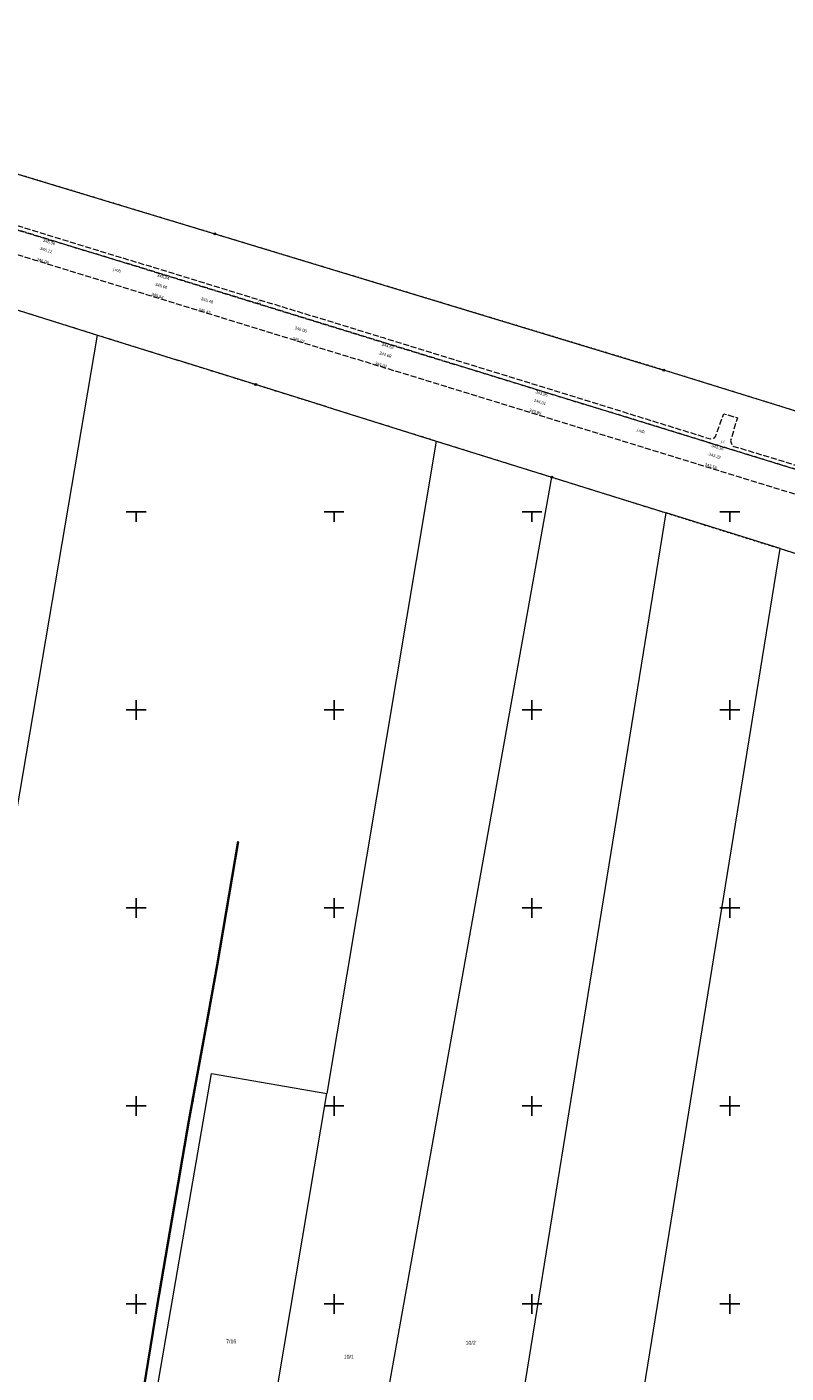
# Model space of a CAD drawing. Header units: metres. Extents: x 7523615 to 7533948, y 5492686 to 5502120.
# Tile 115 of 256: x 7529372 to 7529564, y 5498283 to 5498622. Entities that reach past the tile are written whole.
import ezdxf
from ezdxf.enums import TextEntityAlignment as Align

# ---------------------------------------------------------------- set-up
doc = ezdxf.new("R2010")
doc.units = ezdxf.units.M
for name, pattern in [('1.5_0.5', [2, 1.5, -0.5]), ('219-500', [0]), ('egug-500', [1, 0.5, -0.5])]:
    doc.linetypes.add(name, pattern=pattern)
doc.layers.get('0').update_dxf_attribs({"color": 2, "lineweight": 5})
doc.styles.get("Standard").update_dxf_attribs({"font": 'Working1250', "width": 0.75})

# ---------------------------------------------------------------- blocks, each defined once
blk = doc.blocks.new('203')
at = {"linetype": 'Continuous', "lineweight": 0}
h = blk.add_hatch(color=0, dxfattribs=at)
edge = h.paths.add_edge_path()
edge.add_arc((0, 0), 0.045, 0, 360)
blk = doc.blocks.new('202')
at = {"color": 0, "linetype": 'Continuous', "lineweight": 0}
blk.add_circle((0, 0), 0.25, dxfattribs=at)
blk = doc.blocks.new('PW01')
at = {"linetype": 'Continuous', "lineweight": 13}
h = blk.add_hatch(color=0, dxfattribs=at)
edge = h.paths.add_edge_path()
edge.add_arc((0, 0), 0.045, 0, 360)
blk = doc.blocks.new('RAMKA500K')
at = {"color": 0}
for p, q in [((197.5, 250), (202.5, 250)), ((200, 247.5), (200, 250)), ((247.5, 250), (252.5, 250)), ((250, 247.5), (250, 250)), ((297.5, 250), (302.5, 250)), ((300, 247.5), (300, 250)), ((347.5, 250), (352.5, 250)), ((350, 247.5), (350, 250)), ((200, 197.5), (200, 202.5)), ((250, 197.5), (250, 202.5)), ((300, 197.5), (300, 202.5)), ((350, 197.5), (350, 202.5)), ((197.5, 200), (202.5, 200)), ((247.5, 200), (252.5, 200)), ((297.5, 200), (302.5, 200)), ((347.5, 200), (352.5, 200)), ((197.5, 150), (202.5, 150)), ((200, 147.5), (200, 152.5)), ((247.5, 150), (252.5, 150)), ((250, 147.5), (250, 152.5)), ((297.5, 150), (302.5, 150)), ((300, 147.5), (300, 152.5)), ((347.5, 150), (352.5, 150)), ((350, 147.5), (350, 152.5)), ((200, 97.5), (200, 102.5)), ((250, 97.5), (250, 102.5)), ((300, 97.5), (300, 102.5)), ((350, 97.5), (350, 102.5)), ((197.5, 100), (202.5, 100)), ((247.5, 100), (252.5, 100)), ((297.5, 100), (302.5, 100)), ((347.5, 100), (352.5, 100)), ((200, 47.5), (200, 52.5)), ((250, 47.5), (250, 52.5)), ((300, 47.5), (300, 52.5)), ((350, 47.5), (350, 52.5)), ((197.5, 50), (202.5, 50)), ((247.5, 50), (252.5, 50)), ((297.5, 50), (302.5, 50)), ((347.5, 50), (352.5, 50))]:
    blk.add_line(p, q, dxfattribs=at)

msp = doc.modelspace()

# ---------------------------------------------------------------- linework, layer by layer
at = {"layer": '218-kontur użytku gruntowego', "color": 7, "linetype": 'egug-500', "lineweight": 18, "flags": 128}
for points in [[(7529394.32, 5498577.94), (7529363.84, 5498587.18)], [(7529419.86, 5498570.2), (7529394.32, 5498577.94)], [(7529428.25, 5498567.66), (7529419.86, 5498570.2)], [(7529451.13, 5498560.72), (7529428.25, 5498567.66)], [(7529504.11, 5498544.67), (7529451.13, 5498560.72)], [(7529365.86, 5498552.3), (7529390.26, 5498544.66)], [(7529390.26, 5498544.66), (7529410.22, 5498538.42)], [(7529533.33, 5498535.82), (7529504.11, 5498544.67)], [(7529410.22, 5498538.42), (7529430.2, 5498532.18)], [(7529616, 5498510.15), (7529533.33, 5498535.82)], [(7529430.2, 5498532.18), (7529448.14, 5498526.57)], [(7529448.14, 5498526.57), (7529475.84, 5498517.9)], [(7529475.84, 5498517.9), (7529497.67, 5498511.08)], [(7529497.67, 5498511.08), (7529502.18, 5498509.67)], [(7529502.18, 5498509.67), (7529505.02, 5498508.78)], [(7529505.02, 5498508.78), (7529518.46, 5498504.58)], [(7529518.46, 5498504.58), (7529523.37, 5498503.05)], [(7529523.37, 5498503.05), (7529533.92, 5498499.75)], [(7529533.92, 5498499.75), (7529562.74, 5498490.73)], [(7529562.74, 5498490.73), (7529603.69, 5498477.93)]]:
    msp.add_lwpolyline(points, dxfattribs=at)
at = {"layer": '219-działka ewidencyjna', "color": 3, "linetype": '219-500', "lineweight": 18, "flags": 128}
for points in [[(7529324.16, 5498599.2), (7529419.86, 5498570.2)], [(7529419.86, 5498570.2), (7529533.33, 5498535.82)], [(7529365.86, 5498552.3), (7529390.26, 5498544.66)], [(7529344.53, 5498275.6), (7529390.26, 5498544.66)], [(7529390.26, 5498544.66), (7529410.22, 5498538.42)], [(7529430.19, 5498532.18), (7529410.22, 5498538.42)], [(7529616, 5498510.15), (7529533.33, 5498535.82)], [(7529448.14, 5498526.57), (7529430.19, 5498532.18)], [(7529448.14, 5498526.57), (7529475.84, 5498517.9)], [(7529475.84, 5498517.9), (7529448.17, 5498353.15)], [(7529475.84, 5498517.9), (7529505.02, 5498508.78)], [(7529460.58, 5498260.42), (7529505.02, 5498508.78)], [(7529505.02, 5498508.78), (7529518.46, 5498504.58)], [(7529518.46, 5498504.58), (7529523.37, 5498503.05)], [(7529523.37, 5498503.05), (7529533.92, 5498499.74)], [(7529490.73, 5498233.11), (7529533.92, 5498499.74)], [(7529562.74, 5498490.73), (7529533.92, 5498499.74)], [(7529522.84, 5498245.02), (7529562.74, 5498490.73)], [(7529562.74, 5498490.73), (7529603.68, 5498477.92)], [(7529403.19, 5498266.35), (7529419.05, 5498358.18)], [(7529419.05, 5498358.18), (7529448.17, 5498353.15)], [(7529432.8, 5498261.59), (7529448.17, 5498353.15)]]:
    msp.add_lwpolyline(points, dxfattribs=at)
at = {"layer": 'jezdnia', "color": 7, "linetype": '1.5_0.5', "lineweight": 18, "flags": 128}
for points in [[(7529248.8, 5498608.34), (7529230.27, 5498613.93), (7529223.54, 5498616), (7529223.85, 5498616.99), (7529226.54, 5498617.06), (7529234.04, 5498622.48), (7529236.58, 5498619.73), (7529234.4, 5498617.22), (7529233.63, 5498615.49), (7529233.71, 5498614.52), (7529234.15, 5498613.98), (7529249.17, 5498609.45), (7529275.62, 5498601.31), (7529303.1, 5498592.9), (7529329.37, 5498584.79), (7529377, 5498570.14), (7529405.77, 5498561.35), (7529462.42, 5498544.01), (7529501.36, 5498531.99), (7529545.02, 5498518.48), (7529546.1, 5498518.69), (7529546.38, 5498519.03), (7529548.48, 5498524.8), (7529551.91, 5498523.76), (7529550.19, 5498518.04), (7529550.3, 5498517.44), (7529550.79, 5498516.65), (7529567.76, 5498511.48), (7529600.53, 5498501.42), (7529601.26, 5498501.94), (7529603.02, 5498507.05), (7529607.09, 5498505.88), (7529605.59, 5498500.49), (7529606.08, 5498499.8), (7529652.05, 5498485.61), (7529654.26, 5498490.89), (7529661.72, 5498488.56), (7529660.42, 5498483.05), (7529712.75, 5498466.92), (7529769.9, 5498449.42), (7529801.98, 5498439.64), (7529856.52, 5498422.76), (7529857.26, 5498423.13), (7529858.65, 5498428.32), (7529862.43, 5498427.35), (7529861.1, 5498422.08), (7529861.72, 5498421.11), (7529899.11, 5498409.71), (7529900.11, 5498410.67), (7529902.07, 5498417.04), (7529906.03, 5498416.02), (7529903.86, 5498409.08), (7529904.44, 5498408.16), (7529938.18, 5498397.78), (7529973.81, 5498386.76), (7530006.34, 5498376.85), (7530032.15, 5498368.97), (7530060.24, 5498360.25), (7530060.85, 5498360.61), (7530063.76, 5498367.06), (7530066.92, 5498365.16), (7530064.92, 5498360.25), (7530064.93, 5498359.5), (7530065.14, 5498358.75), (7530094.86, 5498349.46), (7530120.04, 5498341.74), (7530141.61, 5498335.04), (7530159.44, 5498329.41), (7530181.22, 5498321.51), (7530202.49, 5498311.46), (7530234.53, 5498294.53), (7530265.13, 5498278.12), (7530288.7, 5498265.79), (7530314.16, 5498252.12), (7530315.3, 5498252.45), (7530315.85, 5498252.96), (7530317.71, 5498256.4), (7530321.32, 5498254.78), (7530319.11, 5498250.83), (7530319.03, 5498250.07), (7530319.27, 5498249.4), (7530358.03, 5498228.75), (7530382.88, 5498215.4), (7530411.26, 5498200.39), (7530442.17, 5498183.95), (7530467.27, 5498170.62), (7530467.99, 5498170.79), (7530468.44, 5498171.22), (7530468.89, 5498171.95), (7530469.12, 5498172.96), (7530472.6, 5498175.16), (7530477.48, 5498172.29), (7530475.56, 5498169.69), (7530474.47, 5498168.46), (7530474.26, 5498167.76), (7530474.36, 5498166.87), (7530483.83, 5498161.53), (7530497.55, 5498153.35), (7530506.84, 5498147.27), (7530505.4, 5498146.84), (7530504.28, 5498147.62), (7530502.31, 5498148.9), (7530500.76, 5498149.91), (7530499.2, 5498150.92), (7530497.64, 5498151.91), (7530496.07, 5498152.9), (7530494.5, 5498153.88), (7530492.92, 5498154.85), (7530491.33, 5498155.81), (7530489.74, 5498156.77), (7530488.15, 5498157.71), (7530486.55, 5498158.65), (7530484.94, 5498159.57), (7530483.33, 5498160.49), (7530465.33, 5498170.35), (7530441.76, 5498182.99), (7530410.81, 5498199.38), (7530382.32, 5498214.44), (7530357.28, 5498227.7), (7530316.45, 5498249.58), (7530288.07, 5498264.63), (7530264.61, 5498277.16), (7530233.9, 5498293.43), (7530201.89, 5498310.21), (7530198.93, 5498311.72), (7530195.96, 5498313.2), (7530192.97, 5498314.64), (7530189.96, 5498316.05), (7530186.93, 5498317.43), (7530183.9, 5498318.77), (7530180.84, 5498320.07), (7530177.77, 5498321.34), (7530174.69, 5498322.58), (7530171.59, 5498323.78), (7530168.48, 5498324.94), (7530165.36, 5498326.07), (7530162.22, 5498327.16), (7530159.07, 5498328.22), (7530156.26, 5498329.12), (7530153.45, 5498330.02), (7530150.63, 5498330.91), (7530147.82, 5498331.81), (7530145.01, 5498332.7), (7530142.2, 5498333.59), (7530139.38, 5498334.48), (7530136.57, 5498335.37), (7530133.75, 5498336.26), (7530130.94, 5498337.14), (7530128.12, 5498338.03), (7530125.3, 5498338.91), (7530122.49, 5498339.79), (7530119.67, 5498340.67), (7530094.57, 5498348.44), (7530062.44, 5498358.46), (7530031.84, 5498367.92), (7530006, 5498375.86), (7529973.49, 5498385.79), (7529937.89, 5498396.73), (7529901.49, 5498407.93), (7529853.64, 5498422.53), (7529801.71, 5498438.55), (7529769.42, 5498448.47), (7529712.34, 5498465.88), (7529663.66, 5498480.88), (7529609.19, 5498497.65), (7529567.48, 5498510.49), (7529545.39, 5498517.31), (7529501.06, 5498530.94), (7529462.1, 5498542.93), (7529405.42, 5498560.39), (7529376.57, 5498569.21), (7529329.13, 5498583.75), (7529302.75, 5498591.86), (7529275.4, 5498600.21)], [(7530532.21, 5498127.91), (7530551.54, 5498113.86), (7530575.56, 5498096.54), (7530603.87, 5498076.11), (7530599.37, 5498070.05), (7530595.03, 5498073.21), (7530570.95, 5498091.43), (7530547.64, 5498108.96), (7530533.52, 5498119.38), (7530531.61, 5498118.61), (7530526.28, 5498112.52), (7530521.35, 5498116.78), (7530526.38, 5498122.18), (7530526.25, 5498124.74), (7530507.51, 5498138.09), (7530505.46, 5498139.5), (7530503.41, 5498140.9), (7530500.97, 5498142.48), (7530499.27, 5498143.64), (7530497.18, 5498145), (7530495.09, 5498146.34), (7530492.99, 5498147.66), (7530490.87, 5498148.98), (7530488.76, 5498150.27), (7530486.63, 5498151.56), (7530484.49, 5498152.83), (7530482.34, 5498154.08), (7530480.19, 5498155.32), (7530462.23, 5498165.14), (7530438.74, 5498177.71), (7530407.87, 5498194.07), (7530379.46, 5498209.05), (7530354.2, 5498222.47), (7530313.58, 5498244.2), (7530284.86, 5498259.47), (7530261.77, 5498271.74), (7530230.92, 5498288.16), (7530199.04, 5498304.85), (7530196.15, 5498306.32), (7530193.24, 5498307.76), (7530190.31, 5498309.17), (7530187.37, 5498310.55), (7530184.41, 5498311.89), (7530181.44, 5498313.21), (7530178.46, 5498314.48), (7530175.46, 5498315.73), (7530172.44, 5498316.94), (7530169.42, 5498318.12), (7530166.38, 5498319.27), (7530163.33, 5498320.38), (7530160.27, 5498321.46), (7530157.19, 5498322.5), (7530138.53, 5498328.35), (7530117.88, 5498334.86), (7530092.7, 5498342.67), (7530060.82, 5498352.61), (7530029.69, 5498362.21), (7530004.23, 5498370.03), (7529971.7, 5498379.98), (7529935.87, 5498391.04), (7529899.31, 5498402.27), (7529851.71, 5498416.78), (7529847.65, 5498418.09), (7529847.12, 5498417.96), (7529846.6, 5498417.78), (7529846.1, 5498417.57), (7529845.61, 5498417.32), (7529845.15, 5498417.03), (7529844.7, 5498416.71), (7529844.28, 5498416.36), (7529843.89, 5498415.98), (7529843.53, 5498415.57), (7529843.2, 5498415.13), (7529842.9, 5498414.67), (7529842.64, 5498414.19), (7529842.42, 5498413.69), (7529842.23, 5498413.18), (7529839.04, 5498414.33), (7529839.17, 5498414.85), (7529839.26, 5498415.38), (7529839.31, 5498415.92), (7529839.32, 5498416.45), (7529839.29, 5498416.99), (7529839.22, 5498417.52), (7529839.11, 5498418.05), (7529838.96, 5498418.57), (7529838.77, 5498419.07), (7529838.54, 5498419.56), (7529838.27, 5498420.02), (7529837.98, 5498420.47), (7529837.64, 5498420.89), (7529837.28, 5498421.29), (7529800.18, 5498432.7), (7529767.56, 5498442.71), (7529710.4, 5498460.14), (7529661.44, 5498475.24), (7529607.57, 5498491.83), (7529565.69, 5498504.7), (7529543.46, 5498511.55), (7529498.93, 5498525.29), (7529460.15, 5498537.19), (7529439.17, 5498543.6), (7529403.52, 5498554.61), (7529374.54, 5498563.51), (7529326.92, 5498578.11), (7529300.88, 5498586.09), (7529273.44, 5498594.49), (7529247.07, 5498602.51), (7529228.31, 5498608.12), (7529230.27, 5498613.93), (7529248.8, 5498608.34), (7529275.4, 5498600.21), (7529302.75, 5498591.86), (7529329.13, 5498583.75), (7529376.57, 5498569.21), (7529405.42, 5498560.39), (7529462.1, 5498542.93), (7529501.06, 5498530.94), (7529545.39, 5498517.31), (7529567.48, 5498510.49), (7529609.19, 5498497.65), (7529663.66, 5498480.88), (7529712.34, 5498465.88), (7529769.42, 5498448.47), (7529801.71, 5498438.55), (7529853.64, 5498422.53), (7529901.49, 5498407.93), (7529937.89, 5498396.73), (7529973.49, 5498385.79), (7530006, 5498375.86), (7530031.84, 5498367.92), (7530062.44, 5498358.46), (7530094.57, 5498348.44), (7530119.67, 5498340.67), (7530122.49, 5498339.79), (7530125.3, 5498338.91), (7530128.12, 5498338.03), (7530130.94, 5498337.14), (7530133.75, 5498336.26), (7530136.57, 5498335.37), (7530139.38, 5498334.48), (7530142.2, 5498333.59), (7530145.01, 5498332.7), (7530147.82, 5498331.81), (7530150.63, 5498330.91), (7530153.45, 5498330.02), (7530156.26, 5498329.12), (7530159.07, 5498328.22), (7530162.22, 5498327.16), (7530165.36, 5498326.07), (7530168.48, 5498324.94), (7530171.59, 5498323.78), (7530174.69, 5498322.58), (7530177.77, 5498321.34), (7530180.84, 5498320.07), (7530183.9, 5498318.77), (7530186.93, 5498317.43), (7530189.96, 5498316.05), (7530192.97, 5498314.64), (7530195.96, 5498313.2), (7530198.93, 5498311.72), (7530201.89, 5498310.21), (7530233.9, 5498293.43), (7530264.61, 5498277.16), (7530288.07, 5498264.63), (7530316.45, 5498249.58), (7530357.28, 5498227.7), (7530382.32, 5498214.44), (7530410.81, 5498199.38), (7530441.76, 5498182.99), (7530465.33, 5498170.35), (7530483.33, 5498160.49), (7530484.94, 5498159.57), (7530486.55, 5498158.65), (7530488.15, 5498157.71), (7530489.74, 5498156.77), (7530491.33, 5498155.81), (7530492.92, 5498154.85), (7530494.5, 5498153.88), (7530496.07, 5498152.9), (7530497.64, 5498151.91), (7530499.2, 5498150.92), (7530500.76, 5498149.91), (7530502.31, 5498148.9), (7530504.28, 5498147.62), (7530505.4, 5498146.84), (7530506.32, 5498146.23), (7530516.78, 5498139.11)]]:
    msp.add_lwpolyline(points, close=True, dxfattribs=at)
at = {"layer": 'obudowa ochronna przewodu', "color": 7, "linetype": 'CONTINUOUS', "lineweight": 35, "flags": 128}
msp.add_lwpolyline([(7529425.74, 5498416.79), (7529420.46, 5498385.56), (7529418.2, 5498372.94), (7529413.31, 5498346.28), (7529405.32, 5498299.49), (7529400.29, 5498268.45)], dxfattribs=at)
at = {"layer": 'przewód elektroenergetyczny podziemny', "color": 7, "linetype": 'CONTINUOUS', "lineweight": 18, "flags": 128}
msp.add_lwpolyline([(7529425.74, 5498416.79), (7529420.46, 5498385.56), (7529418.2, 5498372.94), (7529413.31, 5498346.28), (7529405.32, 5498299.49), (7529400.29, 5498268.45)], dxfattribs=at)

# ---------------------------------------------------------------- block references
at = {"layer": '202-punkt graniczny', "color": 7, "linetype": 'CONTINUOUS', "lineweight": 18}
for p in [(7529419.86, 5498570.2), (7529533.33, 5498535.82), (7529430.19, 5498532.18), (7529505.02, 5498508.78)]:
    msp.add_blockref('202', p, dxfattribs=at)
at = {"layer": '203-punkt graniczny', "color": 3, "linetype": 'CONTINUOUS', "lineweight": 18}
for p in [(7529390.26, 5498544.66), (7529410.22, 5498538.42), (7529448.14, 5498526.57), (7529475.84, 5498517.9), (7529518.46, 5498504.58), (7529523.37, 5498503.05), (7529533.92, 5498499.74), (7529562.74, 5498490.73), (7529419.05, 5498358.18), (7529448.17, 5498353.15)]:
    msp.add_blockref('203', p, dxfattribs=at)
at = {"layer": 'pikieta sztuczna', "color": 7, "linetype": 'CONTINUOUS', "lineweight": 13}
for p in [(7529376.57, 5498569.21), (7529375.46, 5498566.42), (7529374.54, 5498563.51), (7529405.42, 5498560.39), (7529404.64, 5498557.43), (7529403.52, 5498554.61), (7529416.24, 5498553.85), (7529415.38, 5498550.96), (7529439.17, 5498543.6), (7529439.96, 5498546.55), (7529461.15, 5498540.04), (7529462.1, 5498542.93), (7529460.15, 5498537.19), (7529501.06, 5498530.94), (7529500.13, 5498528.03), (7529498.93, 5498525.29), (7529545.39, 5498517.31), (7529544.36, 5498514.42), (7529543.46, 5498511.55)]:
    msp.add_blockref('PW01', p, dxfattribs=at)
at = {"layer": 'Wstawianie ramki sekcyjnej z opisem', "color": 7, "linetype": 'CONTINUOUS', "lineweight": 13}
msp.add_blockref('RAMKA500K', (7529200, 5498250), dxfattribs=at)

# ---------------------------------------------------------------- texts
at = {"layer": '211-numer działki ewidencyjnej', "color": 3, "linetype": 'CONTINUOUS', "lineweight": 18, "width": 0.79}
for s, p in [('7/16', (7529422.72, 5498291.04)), ('10/2', (7529483.23, 5498290.69)), ('10/1', (7529452.44, 5498287.15))]:
    msp.add_text(s, height=1, dxfattribs=at).set_placement(p, align=Align.TOP_LEFT)
at = {"layer": 'jezdnia-Atr17', "color": 7, "width": 0.9}
for s, rotation, p in [('j.mb.', 343, (7529394.12, 5498561)), ('j.i.', 342.879, (7529430.59, 5498552.81)), ('j.mb.', 342.909, (7529526.49, 5498520.42)), ('j.i.', 342.842, (7529547.78, 5498517.58))]:
    msp.add_text(s, height=0.75, rotation=rotation, dxfattribs=at).set_placement(p)
at = {"layer": 'pikieta sztuczna-Atr2', "color": 7, "width": 0.9}
for s, rotation, p in [('346.06', 343, (7529376.62, 5498568.98)), ('346.06', 342.927, (7529375.01, 5498564.23)), ('346.12', 343, (7529375.88, 5498566.93)), ('345.60', 342.879, (7529404.94, 5498557.91)), ('345.54', 342.879, (7529405.44, 5498560.21)), ('345.54', 342.901, (7529404.02, 5498555.4)), ('344.68', 342.894, (7529461.57, 5498540.54)), ('344.62', 342.894, (7529462.2, 5498542.75)), ('344.62', 342.94, (7529460.47, 5498537.99)), ('343.95', 342.909, (7529501.06, 5498530.72)), ('344.01', 342.909, (7529500.63, 5498528.6)), ('343.95', 342.852, (7529499.44, 5498526.12)), ('343.16', 342.842, (7529545.51, 5498517.17)), ('343.22', 342.842, (7529544.79, 5498515)), ('343.16', 342.873, (7529543.82, 5498512.42))]:
    msp.add_text(s, height=0.75, rotation=rotation, dxfattribs=at).set_placement(p, align=Align.TOP_LEFT)
for s, rotation, p in [('345.48', 342.879, (7529416.33, 5498553.51)), ('345.45', 342.837, (7529415.67, 5498550.86)), ('345.06', 342.879, (7529440, 5498546.2)), ('345.03', 343.01, (7529439.41, 5498543.53))]:
    msp.add_text(s, height=0.75, rotation=rotation, dxfattribs=at).set_placement(p)
at = {"layer": 'przewód elektroenergetyczny podziemny-Atr1', "color": 7, "width": 0.9}
msp.add_text('eN', height=0.75, rotation=79.606, dxfattribs=at).set_placement((7529414.16, 5498350.93), align=Align.MIDDLE_LEFT)

doc.saveas('drawing.dxf')
